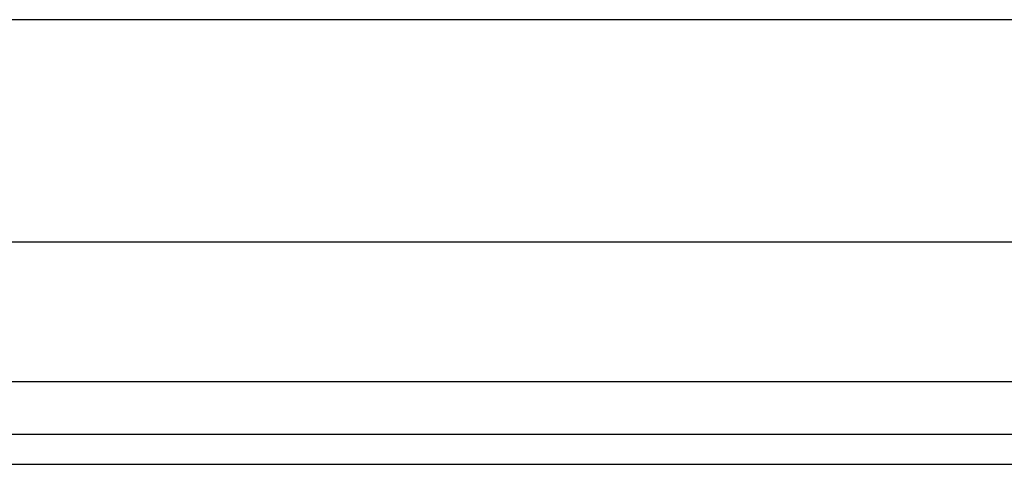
# Model space of a CAD drawing. Header units: inches. Extents: x 0 to 101, y -11 to 66.
# Tile 46 of 118: x 20.654 to 22.8, y 22.626 to 23.596. Entities that reach past the tile are written whole.
import ezdxf

# ---------------------------------------------------------------- set-up
doc = ezdxf.new("R2010")
doc.units = ezdxf.units.IN
doc.header["$LTSCALE"] = 6.067211
doc.header["$MEASUREMENT"] = 0
doc.layers.add('Visible Edges(ANSI)', color=7, linetype='Continuous', lineweight=25)
doc.layers.add('Visible Tangent Edges(ANSI)', color=7, linetype='Continuous', lineweight=25)

msp = doc.modelspace()

# ---------------------------------------------------------------- linework, layer by layer
at = {"layer": 'Visible Edges(ANSI)'}
for p, q in [((6.0815, 23.5957), (28.4307, 23.5957)), ((28.4307, 23.1107), (6.0815, 23.1107)), ((29.3559, 22.691), (5.1814, 22.691)), ((5.1814, 22.6258), (29.3559, 22.6258))]:
    msp.add_line(p, q, dxfattribs=at)
at = {"layer": 'Visible Tangent Edges(ANSI)'}
msp.add_line((29.3559, 22.8056), (5.1814, 22.8056), dxfattribs=at)

doc.saveas('drawing.dxf')
